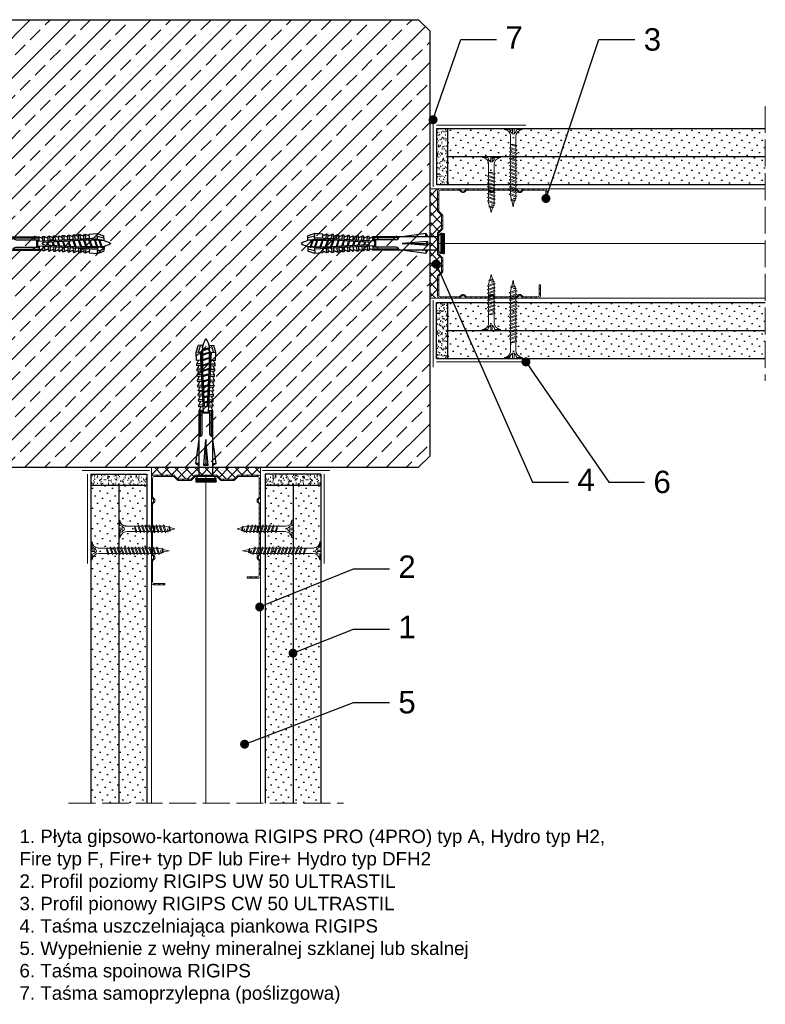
# Model space of a CAD drawing. Header units: millimetres. Extents: x 1245 to 3417, y 302 to 1534.
# Tile 2 of 9: x 1412 to 1745, y 310 to 750. Entities that reach past the tile are written whole.
import ezdxf
from ezdxf import colors
from ezdxf.entities.mleader import LeaderData, LeaderLine
from ezdxf.math import Vec2, Vec3

# ---------------------------------------------------------------- set-up
doc = ezdxf.new("R2010")
doc.units = ezdxf.units.MM
doc.linetypes.add('ACAD_ISO02W100', pattern=[15, 12, -3])
for name, color, linetype, lineweight in [('_ISOVER WELNA', 7, 'BATTING', 9), ('_RIGIPS AKCESORIA', 7, 'Continuous', 18), ('_RIGIPS G-K', 7, 'Continuous', 25), ('_RIGIPS PROFIL', 7, 'Continuous', 18), ('KRESKOWANIE', 7, 'Continuous', 9), ('OPISY', 7, 'Continuous', 9), ('PRZERYWANA', 7, 'ACAD_ISO02W100', 9)]:
    doc.layers.add(name, color=color, linetype=linetype, lineweight=lineweight)
doc.styles.get("Standard").update_dxf_attribs({"font": 'arial.ttf'})
doc.linetypes.add('BATTING', pattern='A,0.00254,-2.54,[134,ltypeshp.shx,S=2.54,R=0,X=-2.54,Y=0],-5.08,[134,ltypeshp.shx,S=2.54,R=180,X=2.54,Y=0],-2.54', length=10.16254)
pattern_1 = [(225, (-700, -365.902), (1.122532, -3.367596), [0, -3.175])]
pattern_2 = [(225, (-700, -414.102), (1.122532, -3.367596), [0, -3.175])]
pattern_3 = [(45, (2510.987, 2845.085), (3.367596, -1.122532), [0, -3.175])]
pattern_4 = [(45, (2559.187, 2845.085), (3.367596, -1.122532), [0, -3.175])]

# ---------------------------------------------------------------- blocks, each defined once
blk = doc.blocks.new('TN 25')
at = {"layer": '_RIGIPS AKCESORIA'}
for p, q in [((0, -0.84), (0, 7.16)), ((0, 7.16), (0.46, 7.16)), ((0.46, 4.78), (0, 4.78)), ((0.46, 7.16), (0.46, 4.78)), ((3.02, 4.46), (8.47, 4.46)), ((7.12, 4.46), (7.12, 3.18)), ((8.03, 2.01), (7.12, 4.46)), ((8.47, 4.46), (8.79, 5)), ((9.61, 1.51), (8.47, 4.46)), ((8.79, 5), (9.93, 2.01)), ((9, 4.46), (10.1, 4.46)), ((10.1, 4.46), (10.41, 5)), ((11.23, 1.51), (10.1, 4.46)), ((10.41, 5), (11.56, 2.01)), ((10.62, 4.46), (11.67, 4.46)), ((11.67, 4.46), (11.99, 5)), ((12.81, 1.51), (11.67, 4.46)), ((11.99, 5), (13.14, 2.01)), ((12.2, 4.46), (13.21, 4.46)), ((13.21, 4.46), (13.52, 5)), ((14.34, 1.51), (13.21, 4.46)), ((13.52, 5), (14.67, 2.01)), ((13.73, 4.46), (14.8, 4.46)), ((14.8, 4.46), (15.12, 5)), ((15.94, 1.51), (14.8, 4.46)), ((15.12, 5), (16.26, 2.01)), ((15.33, 4.46), (16.42, 4.46)), ((16.42, 4.46), (16.73, 5)), ((17.55, 1.51), (16.42, 4.46)), ((16.73, 5), (17.88, 2.01)), ((16.94, 4.46), (17.99, 4.46)), ((17.99, 4.46), (18.31, 5)), ((19.13, 1.51), (17.99, 4.46)), ((18.31, 5), (19.45, 2.01)), ((18.52, 4.46), (19.68, 4.46)), ((19.68, 4.46), (20, 5)), ((20.82, 1.51), (19.68, 4.46)), ((20, 5), (21.14, 2.01)), ((20.21, 4.46), (20.7, 4.46)), ((20.7, 4.46), (22.28, 3.98)), ((0, 3.5), (1.77, 3.5)), ((0, 2.83), (1.77, 2.83)), ((0.46, 1.64), (0, 1.64)), ((0.46, -0.84), (0.46, 1.64)), ((1.77, 3.5), (1.77, 4.2)), ((1.77, 2.83), (1.77, 2.18)), ((7.49, 2.01), (3.55, 2.01)), ((7.12, 3.18), (7.65, 1.53)), ((7.65, 1.53), (8.03, 2.01)), ((9.41, 2.01), (8.03, 2.01)), ((9.93, 2.01), (9.61, 1.51)), ((11.04, 2.01), (9.93, 2.01)), ((11.56, 2.01), (11.23, 1.51)), ((12.61, 2.01), (11.56, 2.01)), ((13.14, 2.01), (12.81, 1.51)), ((14.15, 2.01), (13.14, 2.01)), ((14.67, 2.01), (14.34, 1.51)), ((15.74, 2.01), (14.67, 2.01)), ((16.26, 2.01), (15.94, 1.51)), ((17.36, 2.01), (16.26, 2.01)), ((17.88, 2.01), (17.55, 1.51)), ((18.93, 2.01), (17.88, 2.01)), ((19.45, 2.01), (19.13, 1.51)), ((19.45, 2.01), (20.62, 2.01)), ((21.14, 2.01), (20.82, 1.51)), ((21.14, 2.01), (21.81, 2.12)), ((21.85, 1.83), (21.67, 3.28)), ((21.67, 3.28), (22.14, 2.4)), ((22.14, 2.4), (21.85, 1.83)), ((22.7, 2.36), (22.14, 2.4)), ((22.28, 3.98), (22.56, 4.37)), ((22.7, 2.36), (22.28, 3.98)), ((22.56, 4.37), (23.03, 2.71)), ((23.03, 2.71), (22.7, 2.36)), ((22.71, 3.85), (25, 3.24)), ((25, 3.24), (23.03, 2.71)), ((0, -0.84), (0.46, -0.84))]:
    blk.add_line(p, q, dxfattribs=at)
for centre, major_axis, ratio, start_param, end_param in [((3.09, 7.67), (0.17, 3.2), 0.826134, 1.773653, 3.180586), ((-0.04, 0.9), (0, 3.93), 0.848176, -0.720942, -0.151112), ((3.37, -1.57), (0.28, 3.57), 0.832181, 0.035984, 1.430787), ((-2.73, 15.91), (0, 14.76), 0.848176, 3.399396, 3.475072), ((0.59, 4.62), (0, 2.81), 0.848176, 3.475072, 3.862535), ((1.66, 3.18), (0, 0.895), 0.848176, -1.552777, -0.720942), ((1.66, 3.18), (0, 0.895), 0.848176, 3.862535, 4.730408)]:
    blk.add_ellipse(centre, major_axis=major_axis, ratio=ratio, start_param=start_param, end_param=end_param, dxfattribs=at)
blk = doc.blocks.new('TN 35')
at = {"layer": '_RIGIPS AKCESORIA'}
for p, q in [((0, -0.84), (0, 7.16)), ((0, 7.16), (0.46, 7.16)), ((0.46, 4.78), (0, 4.78)), ((0.46, 7.16), (0.46, 4.78)), ((3.02, 4.46), (8.47, 4.46)), ((7.12, 4.46), (7.12, 3.18)), ((8.03, 2.01), (7.12, 4.46)), ((8.47, 4.46), (8.79, 5)), ((9.61, 1.51), (8.47, 4.46)), ((8.79, 5), (9.93, 2.01)), ((9, 4.46), (10.1, 4.46)), ((10.1, 4.46), (10.41, 5)), ((11.23, 1.51), (10.1, 4.46)), ((10.41, 5), (11.56, 2.01)), ((10.62, 4.46), (11.67, 4.46)), ((11.67, 4.46), (11.99, 5)), ((12.81, 1.51), (11.67, 4.46)), ((11.99, 5), (13.14, 2.01)), ((12.2, 4.46), (13.21, 4.46)), ((13.21, 4.46), (13.52, 5)), ((14.34, 1.51), (13.21, 4.46)), ((13.52, 5), (14.67, 2.01)), ((13.73, 4.46), (14.8, 4.46)), ((14.8, 4.46), (15.12, 5)), ((15.94, 1.51), (14.8, 4.46)), ((15.12, 5), (16.26, 2.01)), ((15.33, 4.46), (16.42, 4.46)), ((16.42, 4.46), (16.73, 5)), ((17.55, 1.51), (16.42, 4.46)), ((16.73, 5), (17.88, 2.01)), ((16.94, 4.46), (17.99, 4.46)), ((17.99, 4.46), (18.31, 5)), ((19.13, 1.51), (17.99, 4.46)), ((18.31, 5), (19.45, 2.01)), ((18.52, 4.46), (19.57, 4.46)), ((19.57, 4.46), (19.88, 5)), ((20.7, 1.51), (19.57, 4.46)), ((19.88, 5), (21.03, 2.01)), ((20.09, 4.46), (21.14, 4.46)), ((21.14, 4.46), (21.46, 5)), ((22.28, 1.51), (21.14, 4.46)), ((21.46, 5), (22.6, 2.01)), ((21.67, 4.46), (22.72, 4.46)), ((22.72, 4.46), (23.03, 5)), ((23.85, 1.51), (22.72, 4.46)), ((23.03, 5), (24.18, 2.01)), ((23.24, 4.46), (24.29, 4.46)), ((24.29, 4.46), (24.61, 5)), ((25.43, 1.51), (24.29, 4.46)), ((24.61, 5), (25.75, 2.01)), ((24.81, 4.46), (25.87, 4.46)), ((25.87, 4.46), (26.18, 5)), ((27, 1.51), (25.87, 4.46)), ((26.18, 5), (27.33, 2.01)), ((26.39, 4.46), (27.44, 4.46)), ((27.44, 4.46), (27.76, 5)), ((28.58, 1.51), (27.44, 4.46)), ((27.76, 5), (28.9, 2.01)), ((27.96, 4.46), (29.13, 4.46)), ((29.13, 4.46), (29.45, 5)), ((30.27, 1.51), (29.13, 4.46)), ((29.45, 5), (30.59, 2.01)), ((29.65, 4.46), (30.15, 4.46)), ((30.15, 4.46), (31.73, 3.98)), ((0, 3.5), (1.77, 3.5)), ((0, 2.83), (1.77, 2.83)), ((0.46, 1.64), (0, 1.64)), ((0.46, -0.84), (0.46, 1.64)), ((1.77, 3.5), (1.77, 4.2)), ((1.77, 2.83), (1.77, 2.18)), ((7.49, 2.01), (3.55, 2.01)), ((7.12, 3.18), (7.65, 1.53)), ((7.65, 1.53), (8.03, 2.01)), ((9.41, 2.01), (8.03, 2.01)), ((9.93, 2.01), (9.61, 1.51)), ((11.04, 2.01), (9.93, 2.01)), ((11.56, 2.01), (11.23, 1.51)), ((12.61, 2.01), (11.56, 2.01)), ((13.14, 2.01), (12.81, 1.51)), ((14.15, 2.01), (13.14, 2.01)), ((14.67, 2.01), (14.34, 1.51)), ((15.74, 2.01), (14.67, 2.01)), ((16.26, 2.01), (15.94, 1.51)), ((17.36, 2.01), (16.26, 2.01)), ((17.88, 2.01), (17.55, 1.51)), ((18.93, 2.01), (17.84, 2.01)), ((19.45, 2.01), (19.13, 1.51)), ((20.51, 2.01), (19.41, 2.01)), ((21.03, 2.01), (20.7, 1.51)), ((22.08, 2.01), (20.99, 2.01)), ((22.6, 2.01), (22.28, 1.51)), ((23.66, 2.01), (22.56, 2.01)), ((24.18, 2.01), (23.85, 1.51)), ((25.23, 2.01), (24.14, 2.01)), ((25.75, 2.01), (25.43, 1.51)), ((26.81, 2.01), (25.71, 2.01)), ((27.33, 2.01), (27, 1.51)), ((28.38, 2.01), (27.33, 2.01)), ((28.9, 2.01), (28.58, 1.51)), ((28.9, 2.01), (30.07, 2.01)), ((30.59, 2.01), (30.27, 1.51)), ((30.59, 2.01), (31.26, 2.12)), ((31.3, 1.83), (31.12, 3.28)), ((31.12, 3.28), (31.59, 2.4)), ((31.59, 2.4), (31.3, 1.83)), ((32.15, 2.36), (31.59, 2.4)), ((31.73, 3.98), (32.01, 4.37)), ((32.15, 2.36), (31.73, 3.98)), ((32.01, 4.37), (32.48, 2.71)), ((32.48, 2.71), (32.15, 2.36)), ((32.16, 3.85), (35, 3.24)), ((35, 3.24), (32.48, 2.71)), ((0, -0.84), (0.46, -0.84))]:
    blk.add_line(p, q, dxfattribs=at)
for centre, major_axis, ratio, start_param, end_param in [((3.09, 7.67), (0.17, 3.2), 0.826134, 1.773653, 3.180586), ((-0.04, 0.9), (0, 3.93), 0.848176, -0.720942, -0.151112), ((3.37, -1.57), (0.28, 3.57), 0.832181, 0.035984, 1.430787), ((-2.73, 15.91), (0, 14.76), 0.848176, 3.399396, 3.475072), ((0.59, 4.62), (0, 2.81), 0.848176, 3.475072, 3.862535), ((1.66, 3.18), (0, 0.895), 0.848176, -1.552777, -0.720942), ((1.66, 3.18), (0, 0.895), 0.848176, 3.862535, 4.730408)]:
    blk.add_ellipse(centre, major_axis=major_axis, ratio=ratio, start_param=start_param, end_param=end_param, dxfattribs=at)
blk = doc.blocks.new('CW 50 ULTRASTIL')
h = blk.add_hatch()
h.set_pattern_fill('ANSI31', color=256, scale=0.5, style=0)
h.paths.add_polyline_path([(28.56, 40.65, -0.198912), (28.71, 41), (30.21, 42.51, 0.198912), (30.36, 42.86), (30.36, 48.45, 0.198912), (30.21, 48.8), (28.71, 50.31, -0.198912), (28.56, 50.66), (28.56, 59.85, -0.198912), (28.71, 60.2), (30.21, 61.71, 0.198912), (30.36, 62.06), (30.36, 67.65, 0.198912), (30.21, 68), (28.71, 69.51, -0.198912), (28.56, 69.86), (28.56, 78.31, -0.414214), (29.36, 79.11), (37.68, 79.11, -0.198912), (38.04, 78.96), (38.74, 78.25, 0.198912), (39.1, 78.11), (39.68, 78.11, 0.198912), (40.04, 78.25), (40.74, 78.96, -0.198912), (41.1, 79.11), (50.38, 79.11, -0.198912), (50.74, 78.96), (51.44, 78.25, 0.198912), (51.8, 78.11), (52.38, 78.11, 0.198912), (52.74, 78.25), (53.44, 78.96, -0.198912), (53.8, 79.11), (63.08, 79.11, -0.198912), (63.44, 78.96), (64.14, 78.25, 0.198912), (64.5, 78.11), (65.08, 78.11, 0.198912), (65.44, 78.25), (66.14, 78.96, -0.198912), (66.5, 79.11), (75.66, 79.11, -0.414214), (76.46, 78.31), (76.46, 73.66), (77.01, 73.66), (77.01, 78.86, 0.414214), (76.21, 79.66), (66.5, 79.66, 0.198912), (66.14, 79.51), (65.44, 78.8, -0.198912), (65.08, 78.66), (64.5, 78.66, -0.198912), (64.14, 78.8), (63.44, 79.51, 0.198912), (63.08, 79.66), (53.8, 79.66, 0.198912), (53.44, 79.51), (52.74, 78.8, -0.198912), (52.38, 78.66), (51.8, 78.66, -0.198912), (51.44, 78.8), (50.74, 79.51, 0.198912), (50.38, 79.66), (41.1, 79.66, 0.198912), (40.74, 79.51), (40.04, 78.8, -0.198912), (39.68, 78.66), (39.1, 78.66, -0.198912), (38.74, 78.8), (38.04, 79.51, 0.198912), (37.68, 79.66), (28.81, 79.66, 0.414214), (28.01, 78.86), (28.01, 69.86, 0.198912), (28.16, 69.51), (29.66, 68, -0.198912), (29.81, 67.65), (29.81, 62.06, -0.198912), (29.66, 61.71), (28.16, 60.2, 0.198912), (28.01, 59.85), (28.01, 50.66, 0.198912), (28.16, 50.31), (29.66, 48.8, -0.198912), (29.81, 48.45), (29.81, 42.86, -0.198912), (29.66, 42.51), (28.16, 41, 0.198912), (28.01, 40.65), (28.01, 31.66, 0.414214), (28.81, 30.86), (37.68, 30.86, 0.198912), (38.04, 31), (38.74, 31.71, -0.198912), (39.1, 31.86), (39.68, 31.86, -0.198912), (40.04, 31.71), (40.74, 31, 0.198912), (41.1, 30.86), (50.38, 30.86, 0.198912), (50.74, 31), (51.44, 31.71, -0.198912), (51.8, 31.86), (52.38, 31.86, -0.198912), (52.74, 31.71), (53.44, 31, 0.198912), (53.8, 30.86), (63.08, 30.86, 0.198912), (63.44, 31), (64.14, 31.71, -0.198912), (64.5, 31.86), (65.08, 31.86, -0.198912), (65.44, 31.71), (66.14, 31, 0.198912), (66.5, 30.86), (73.21, 30.86, 0.414214), (74.01, 31.66), (74.01, 36.86), (73.46, 36.86), (73.46, 32.21, -0.414214), (72.66, 31.41), (66.5, 31.41, -0.198912), (66.14, 31.55), (65.44, 32.26, 0.198912), (65.08, 32.41), (64.5, 32.41, 0.198912), (64.14, 32.26), (63.44, 31.55, -0.198912), (63.08, 31.41), (53.8, 31.41, -0.198912), (53.44, 31.55), (52.74, 32.26, 0.198912), (52.38, 32.41), (51.8, 32.41, 0.198912), (51.44, 32.26), (50.74, 31.55, -0.198912), (50.38, 31.41), (41.1, 31.41, -0.198912), (40.74, 31.55), (40.04, 32.26, 0.198912), (39.68, 32.41), (39.1, 32.41, 0.198912), (38.74, 32.26), (38.04, 31.55, -0.198912), (37.68, 31.41), (29.36, 31.41, -0.414214), (28.56, 32.21)])
at = {"layer": '_RIGIPS PROFIL'}
for p, q in [((37.68, 79.66), (28.81, 79.66)), ((38.04, 79.51), (38.74, 78.8)), ((40.74, 79.51), (40.04, 78.8)), ((50.38, 79.66), (41.1, 79.66)), ((50.74, 79.51), (51.44, 78.8)), ((53.44, 79.51), (52.74, 78.8)), ((53.8, 79.66), (63.08, 79.66)), ((63.44, 79.51), (64.14, 78.8)), ((66.14, 79.51), (65.44, 78.8)), ((76.21, 79.66), (66.5, 79.66)), ((28.01, 78.86), (28.01, 69.86)), ((28.56, 78.31), (28.56, 69.86)), ((37.68, 79.11), (29.36, 79.11)), ((38.04, 78.96), (38.74, 78.25)), ((39.68, 78.66), (39.1, 78.66)), ((39.68, 78.11), (39.1, 78.11)), ((40.74, 78.96), (40.04, 78.25)), ((50.38, 79.11), (41.1, 79.11)), ((50.74, 78.96), (51.44, 78.25)), ((52.38, 78.66), (51.8, 78.66)), ((52.38, 78.11), (51.8, 78.11)), ((53.44, 78.96), (52.74, 78.25)), ((53.8, 79.11), (63.08, 79.11)), ((63.44, 78.96), (64.14, 78.25)), ((65.08, 78.66), (64.5, 78.66)), ((65.08, 78.11), (64.5, 78.11)), ((66.14, 78.96), (65.44, 78.25)), ((75.66, 79.11), (66.5, 79.11)), ((76.46, 73.66), (76.46, 78.31)), ((77.01, 73.66), (77.01, 78.86)), ((76.46, 73.66), (77.01, 73.66)), ((29.66, 68), (28.16, 69.51)), ((30.21, 68), (28.71, 69.51)), ((29.81, 67.65), (29.81, 62.06)), ((30.36, 67.65), (30.36, 62.06)), ((29.66, 61.71), (28.16, 60.2)), ((30.21, 61.71), (28.71, 60.2)), ((28.01, 59.85), (28.01, 50.66)), ((28.56, 59.85), (28.56, 50.66)), ((29.66, 48.8), (28.16, 50.31)), ((30.21, 48.8), (28.71, 50.31)), ((29.81, 42.86), (29.81, 48.45)), ((30.36, 42.86), (30.36, 48.45)), ((28.01, 31.66), (28.01, 40.65)), ((29.66, 42.51), (28.16, 41)), ((28.56, 32.21), (28.56, 40.65)), ((30.21, 42.51), (28.71, 41)), ((73.46, 36.86), (73.46, 32.21)), ((73.46, 36.86), (74.01, 36.86)), ((74.01, 36.86), (74.01, 31.66)), ((37.68, 30.86), (28.81, 30.86)), ((37.68, 31.41), (29.36, 31.41)), ((38.04, 31.55), (38.74, 32.26)), ((38.04, 31), (38.74, 31.71)), ((39.68, 32.41), (39.1, 32.41)), ((39.68, 31.86), (39.1, 31.86)), ((40.74, 31.55), (40.04, 32.26)), ((40.74, 31), (40.04, 31.71)), ((50.38, 31.41), (41.1, 31.41)), ((50.38, 30.86), (41.1, 30.86)), ((50.74, 31.55), (51.44, 32.26)), ((50.74, 31), (51.44, 31.71)), ((52.38, 32.41), (51.8, 32.41)), ((52.38, 31.86), (51.8, 31.86)), ((53.44, 31.55), (52.74, 32.26)), ((53.44, 31), (52.74, 31.71)), ((53.8, 31.41), (63.08, 31.41)), ((53.8, 30.86), (63.08, 30.86)), ((63.44, 31.55), (64.14, 32.26)), ((63.44, 31), (64.14, 31.71)), ((65.08, 32.41), (64.5, 32.41)), ((65.08, 31.86), (64.5, 31.86)), ((66.14, 31.55), (65.44, 32.26)), ((66.14, 31), (65.44, 31.71)), ((72.66, 31.41), (66.5, 31.41)), ((73.21, 30.86), (66.5, 30.86))]:
    blk.add_line(p, q, dxfattribs=at)
for centre, radius, start, end in [((28.81, 78.86), 0.8, 90, 180), ((37.68, 79.16), 0.5, 45, 90), ((41.1, 79.16), 0.5, 90, 135), ((50.38, 79.16), 0.5, 45, 90), ((53.8, 79.16), 0.5, 90, 135), ((63.08, 79.16), 0.5, 45, 90), ((66.5, 79.16), 0.5, 90, 135), ((76.21, 78.86), 0.8, 0, 90), ((29.36, 78.31), 0.8, 90, 180), ((37.68, 78.61), 0.5, 45, 90), ((39.1, 79.16), 0.5, 225, 270), ((39.1, 78.61), 0.5, 225, 270), ((39.68, 79.16), 0.5, 270, 315), ((39.68, 78.61), 0.5, 270, 315), ((41.1, 78.61), 0.5, 90, 135), ((50.38, 78.61), 0.5, 45, 90), ((51.8, 79.16), 0.5, 225, 270), ((51.8, 78.61), 0.5, 225, 270), ((52.38, 79.16), 0.5, 270, 315), ((52.38, 78.61), 0.5, 270, 315), ((53.8, 78.61), 0.5, 90, 135), ((63.08, 78.61), 0.5, 45, 90), ((64.5, 79.16), 0.5, 225, 270), ((64.5, 78.61), 0.5, 225, 270), ((65.08, 79.16), 0.5, 270, 315), ((65.08, 78.61), 0.5, 270, 315), ((66.5, 78.61), 0.5, 90, 135), ((75.66, 78.31), 0.8, 0, 90), ((28.51, 69.86), 0.5, 180, 225), ((29.06, 69.86), 0.5, 180, 225), ((29.31, 67.65), 0.5, 0, 45), ((29.86, 67.65), 0.5, 0, 45), ((29.31, 62.06), 0.5, 315, 0), ((29.86, 62.06), 0.5, 315, 0), ((28.51, 59.85), 0.5, 135, 180), ((29.06, 59.85), 0.5, 135, 180), ((28.51, 50.66), 0.5, 180, 225), ((29.06, 50.66), 0.5, 180, 225), ((29.31, 48.45), 0.5, 0, 45), ((29.86, 48.45), 0.5, 0, 45), ((28.51, 40.65), 0.5, 135, 180), ((29.06, 40.65), 0.5, 135, 180), ((29.31, 42.86), 0.5, 315, 0), ((29.86, 42.86), 0.5, 315, 0), ((28.81, 31.66), 0.8, 180, 270), ((29.36, 32.21), 0.8, 180, 270), ((37.68, 31.91), 0.5, 270, 315), ((37.68, 31.36), 0.5, 270, 315), ((39.1, 31.91), 0.5, 90, 135), ((39.1, 31.36), 0.5, 90, 135), ((39.68, 31.91), 0.5, 45, 90), ((39.68, 31.36), 0.5, 45, 90), ((41.1, 31.91), 0.5, 225, 270), ((41.1, 31.36), 0.5, 225, 270), ((50.38, 31.91), 0.5, 270, 315), ((50.38, 31.36), 0.5, 270, 315), ((51.8, 31.91), 0.5, 90, 135), ((51.8, 31.36), 0.5, 90, 135), ((52.38, 31.91), 0.5, 45, 90), ((52.38, 31.36), 0.5, 45, 90), ((53.8, 31.91), 0.5, 225, 270), ((53.8, 31.36), 0.5, 225, 270), ((63.08, 31.91), 0.5, 270, 315), ((63.08, 31.36), 0.5, 270, 315), ((64.5, 31.91), 0.5, 90, 135), ((64.5, 31.36), 0.5, 90, 135), ((65.08, 31.91), 0.5, 45, 90), ((65.08, 31.36), 0.5, 45, 90), ((66.5, 31.91), 0.5, 225, 270), ((66.5, 31.36), 0.5, 225, 270), ((72.66, 32.21), 0.8, 270, 0), ((73.21, 31.66), 0.8, 270, 0)]:
    blk.add_arc(centre, radius, start, end, dxfattribs=at)
blk = doc.blocks.new('kolek rozprezny komplet 60')
for p, q in [((390.66, 217.01), (390.76, 218.91)), ((393.15, 216.88), (390.66, 217.01)), ((393.75, 218.75), (390.71, 217.96)), ((393.81, 219.85), (390.76, 218.91)), ((391.67, 216.95), (392.67, 216.95)), ((392.67, 216.95), (391.67, 213.95)), ((392.67, 216.95), (392.07, 213.95)), ((393.07, 216.95), (392.07, 213.95)), ((392.67, 216.95), (393.04, 217.45)), ((393.07, 216.95), (393.04, 217.45)), ((393.07, 216.95), (394.67, 216.95)), ((394.67, 216.95), (393.67, 213.95)), ((393.68, 217.35), (393.81, 219.85)), ((417.38, 216.11), (393.68, 217.35)), ((420.47, 216.55), (393.71, 217.95)), ((397.41, 219.66), (393.81, 219.85)), ((394.67, 216.95), (394.07, 213.95)), ((395.07, 216.95), (394.07, 213.95)), ((394.67, 216.95), (394.92, 217.29)), ((395.07, 216.95), (395.05, 217.28)), ((395.07, 216.95), (397.07, 216.95)), ((397.07, 216.95), (396.07, 213.95)), ((397.07, 216.95), (396.47, 213.95)), ((397.47, 216.95), (396.47, 213.95)), ((397.07, 216.95), (397.23, 217.17)), ((397.31, 217.76), (397.41, 219.66)), ((397.47, 216.95), (397.46, 217.16)), ((397.47, 216.95), (399.47, 216.95)), ((397.67, 217.14), (397.71, 217.74)), ((399, 219.58), (397.82, 218.98)), ((398.47, 217.1), (398.5, 217.7)), ((399.47, 216.95), (398.47, 213.95)), ((399.47, 216.95), (398.87, 213.95)), ((399.87, 216.95), (398.87, 213.95)), ((398.9, 217.68), (399, 219.58)), ((399.8, 219.54), (399, 219.58)), ((399.47, 216.95), (399.55, 217.05)), ((399.7, 217.64), (399.8, 219.54)), ((399.87, 216.95), (399.87, 217.03)), ((399.87, 216.95), (401.38, 216.95)), ((400.07, 217.02), (400.1, 217.62)), ((401.4, 219.45), (400.22, 218.85)), ((400.87, 216.98), (400.9, 217.58)), ((401.87, 216.92), (400.87, 213.95)), ((401.87, 216.92), (401.27, 213.95)), ((402.26, 216.9), (401.27, 213.95)), ((401.3, 217.56), (401.4, 219.45)), ((402.2, 219.41), (401.4, 219.45)), ((402.1, 217.51), (402.2, 219.41)), ((402.47, 216.89), (402.5, 217.49)), ((403.8, 219.33), (402.61, 218.72)), ((403.27, 216.85), (403.3, 217.45)), ((404.22, 216.8), (403.31, 214.05)), ((403.7, 217.43), (403.8, 219.33)), ((404.24, 216.8), (403.7, 214.07)), ((404.62, 216.78), (403.72, 214.07)), ((404.6, 219.29), (403.8, 219.33)), ((404.5, 217.39), (404.6, 219.29)), ((404.86, 216.77), (404.9, 217.37)), ((406.19, 219.2), (405.01, 218.6)), ((405.66, 216.73), (405.69, 217.32)), ((406.58, 216.68), (405.75, 214.18)), ((406.09, 217.3), (406.19, 219.2)), ((406.62, 216.68), (406.12, 214.2)), ((406.98, 216.66), (406.16, 214.2)), ((406.99, 219.16), (406.19, 219.2)), ((406.89, 217.26), (406.99, 219.16)), ((407.26, 216.64), (407.29, 217.24)), ((408.59, 219.08), (407.41, 218.47)), ((408.06, 216.6), (408.09, 217.2)), ((408.94, 216.55), (408.19, 214.31)), ((408.49, 217.18), (408.59, 219.08)), ((408.99, 216.55), (408.55, 214.33)), ((409.39, 219.03), (408.59, 219.08)), ((409.34, 216.53), (408.6, 214.33)), ((409.29, 217.14), (409.39, 219.03)), ((409.66, 216.52), (409.69, 217.12)), ((410.99, 218.95), (409.8, 218.35)), ((410.46, 216.47), (410.49, 217.07)), ((411.3, 216.43), (410.64, 214.44)), ((410.89, 217.05), (410.99, 218.95)), ((411.37, 216.43), (410.98, 214.45)), ((411.69, 216.41), (411.04, 214.46)), ((412.59, 218.87), (411.4, 218.26)), ((412.05, 216.39), (412.09, 216.99)), ((412.49, 216.97), (412.59, 218.87)), ((413.38, 218.82), (412.59, 218.87)), ((412.85, 216.35), (412.89, 216.95)), ((413.66, 216.31), (413.08, 214.56)), ((413.28, 216.93), (413.38, 218.82)), ((413.75, 216.3), (413.4, 214.58)), ((414.05, 216.29), (413.49, 214.58)), ((414.98, 218.74), (413.8, 218.14)), ((414.45, 216.27), (414.48, 216.86)), ((414.88, 216.84), (414.98, 218.74)), ((415.78, 218.7), (414.98, 218.74)), ((415.25, 216.22), (415.28, 216.82)), ((416.02, 216.18), (415.52, 214.69)), ((415.68, 216.8), (415.78, 218.7)), ((416.12, 216.18), (415.83, 214.71)), ((416.41, 216.16), (415.93, 214.71)), ((417.38, 218.62), (416.2, 218.01)), ((417.28, 216.72), (417.38, 218.62)), ((418.18, 218.57), (417.38, 218.62)), ((418.22, 215.58), (418.01, 214.95)), ((418.08, 216.68), (418.18, 218.57)), ((419.78, 218.49), (418.59, 217.89)), ((419.68, 216.59), (419.78, 218.49)), ((430.17, 217.15), (419.71, 217.15)), ((431.37, 217.95), (419.75, 217.95)), ((448.67, 218.45), (419.77, 218.45)), ((420.47, 217.15), (420.47, 213.75)), ((420.67, 217.15), (420.67, 213.75)), ((420.87, 217.15), (420.87, 213.75)), ((443.47, 219.95), (432.8, 218.45)), ((444.34, 216.37), (432.8, 215.45)), ((443.47, 218.45), (443.47, 219.95)), ((443.47, 219.95), (444.34, 218.45)), ((444.34, 216.37), (443.47, 215.45)), ((444.34, 214.53), (444.34, 216.37)), ((450.17, 219.95), (448.67, 218.45)), ((448.67, 218.45), (448.67, 212.45)), ((448.67, 216.95), (448.67, 213.95)), ((450.17, 219.95), (450.17, 210.95)), ((450.67, 219.95), (450.17, 219.95)), ((450.67, 219.95), (450.67, 210.95)), ((450.67, 219.35), (451.17, 219.95)), ((451.17, 219.95), (451.67, 219.95)), ((451.17, 219.95), (451.17, 210.95)), ((451.67, 219.95), (451.67, 210.95)), ((393.15, 214.02), (390.66, 213.89)), ((390.66, 213.89), (390.76, 211.99)), ((393.75, 212.15), (390.71, 212.94)), ((393.81, 211.05), (390.76, 211.99)), ((391.67, 213.95), (391.71, 213.45)), ((391.71, 213.45), (392.07, 213.95)), ((392.07, 213.95), (393.67, 213.95)), ((393.67, 213.95), (393.7, 213.55)), ((417.38, 214.79), (393.68, 213.55)), ((393.68, 213.55), (393.81, 211.05)), ((420.47, 214.35), (393.71, 212.95)), ((393.78, 213.55), (394.07, 213.95)), ((397.41, 211.24), (393.81, 211.05)), ((394.07, 213.95), (396.07, 213.95)), ((396.07, 213.95), (396.09, 213.67)), ((396.28, 213.68), (396.47, 213.95)), ((396.47, 213.95), (398.47, 213.95)), ((397.31, 213.14), (397.41, 211.24)), ((397.67, 213.76), (397.71, 213.16)), ((399, 211.32), (397.82, 211.93)), ((398.47, 213.95), (398.48, 213.8)), ((398.47, 213.8), (398.5, 213.2)), ((398.77, 213.81), (398.87, 213.95)), ((398.87, 213.95), (400.87, 213.95)), ((398.9, 213.22), (399, 211.32)), ((399.8, 211.36), (399, 211.32)), ((399.7, 213.26), (399.8, 211.36)), ((400.07, 213.88), (400.1, 213.28)), ((401.4, 211.45), (400.22, 212.05)), ((400.87, 213.95), (400.88, 213.92)), ((400.87, 213.92), (400.9, 213.32)), ((401.27, 213.95), (401.38, 213.95)), ((401.27, 213.94), (401.27, 213.95)), ((401.3, 213.35), (401.4, 211.45)), ((402.2, 211.49), (401.4, 211.45)), ((402.1, 213.39), (402.2, 211.49)), ((402.47, 214.01), (402.5, 213.41)), ((403.8, 211.57), (402.61, 212.18)), ((403.27, 214.05), (403.3, 213.45)), ((403.7, 213.47), (403.8, 211.57)), ((404.6, 211.62), (403.8, 211.57)), ((404.5, 213.51), (404.6, 211.62)), ((404.86, 214.13), (404.9, 213.53)), ((406.19, 211.7), (405.01, 212.3)), ((405.66, 214.17), (405.69, 213.58)), ((406.09, 213.6), (406.19, 211.7)), ((406.99, 211.74), (406.19, 211.7)), ((406.89, 213.64), (406.99, 211.74)), ((407.26, 214.26), (407.29, 213.66)), ((408.59, 211.82), (407.41, 212.43)), ((408.06, 214.3), (408.09, 213.7)), ((408.49, 213.72), (408.59, 211.82)), ((409.39, 211.87), (408.59, 211.82)), ((409.29, 213.76), (409.39, 211.87)), ((409.66, 214.38), (409.69, 213.79)), ((410.99, 211.95), (409.8, 212.55)), ((410.46, 214.43), (410.49, 213.83)), ((410.89, 213.85), (410.99, 211.95)), ((412.59, 212.03), (411.4, 212.64)), ((412.05, 214.51), (412.09, 213.91)), ((412.49, 213.93), (412.59, 212.03)), ((413.38, 212.08), (412.59, 212.03)), ((412.85, 214.55), (412.89, 213.95)), ((413.28, 213.97), (413.38, 212.08)), ((414.98, 212.16), (413.8, 212.76)), ((414.45, 214.64), (414.48, 214.04)), ((414.88, 214.06), (414.98, 212.16)), ((415.78, 212.2), (414.98, 212.16)), ((415.25, 214.68), (415.28, 214.08)), ((415.68, 214.1), (415.78, 212.2)), ((417.38, 212.29), (416.2, 212.89)), ((417.28, 214.18), (417.38, 212.29)), ((418.18, 212.33), (417.38, 212.29)), ((418.08, 214.22), (418.18, 212.33)), ((419.78, 212.41), (418.59, 213.01)), ((419.68, 214.31), (419.78, 212.41)), ((430.17, 213.75), (419.71, 213.75)), ((431.37, 212.95), (419.75, 212.95)), ((448.67, 212.45), (419.77, 212.45)), ((432.8, 215.45), (443.47, 215.45)), ((444.34, 214.53), (432.8, 215.45)), ((443.47, 210.95), (432.8, 212.45)), ((444.34, 214.53), (443.47, 215.45)), ((443.47, 212.45), (443.47, 210.95)), ((443.47, 210.95), (444.34, 212.45)), ((450.17, 210.95), (448.67, 212.45)), ((450.67, 211.55), (451.17, 210.95)), ((450.67, 210.95), (450.17, 210.95)), ((451.17, 210.95), (451.67, 210.95))]:
    blk.add_line(p, q)
for centre, radius, start, end in [((393.41, 206.24), 10.85, 99.2038, 121.9083), ((393.65, 216.85), 0.5, 87, 177), ((397.68, 219.24), 0.3, 177, 297), ((400.08, 219.12), 0.3, 177, 297), ((402.48, 218.99), 0.3, 177, 297), ((404.87, 218.87), 0.3, 177, 297), ((407.27, 218.74), 0.3, 177, 297), ((409.67, 218.61), 0.3, 177, 297), ((411.27, 218.53), 0.3, 177, 297), ((413.66, 218.41), 0.3, 177, 297), ((416.06, 218.28), 0.3, 177, 297), ((417.55, 215.45), 0.682, 255.8604, 104.1386), ((418.46, 218.15), 0.3, 177, 297), ((422.67, 216.95), 1, 90, 168.463), ((430.17, 218.45), 1.3, 270, 0), ((393.41, 224.66), 10.85, 238.0917, 260.7962), ((393.65, 214.05), 0.5, 183, 273), ((397.68, 211.66), 0.3, 63, 183), ((400.08, 211.78), 0.3, 63, 183), ((402.48, 211.91), 0.3, 63, 183), ((404.87, 212.03), 0.3, 63, 183), ((407.27, 212.16), 0.3, 63, 183), ((409.67, 212.29), 0.3, 63, 183), ((411.27, 212.37), 0.3, 63, 183), ((413.66, 212.5), 0.3, 63, 183), ((416.06, 212.62), 0.3, 63, 183), ((418.46, 212.75), 0.3, 63, 183), ((422.67, 213.95), 1, 191.537, 270), ((430.17, 212.45), 1.3, 0, 90)]:
    blk.add_arc(centre, radius, start, end)
blk = doc.blocks.new('_Dot')
at = {"color": 0, "linetype": 'ByBlock', "lineweight": -2}
blk.add_line((-0.5, 0), (-1, 0), dxfattribs=at)
at = {"color": 0, "linetype": 'ByBlock', "const_width": 0.5}
blk.add_lwpolyline([(-0.25, 0, 1), (0.25, 0, 1)], format="xyb", close=True, dxfattribs=at)

msp = doc.modelspace()

# ---------------------------------------------------------------- hatches: boundary and pattern name
at = {"layer": '_RIGIPS AKCESORIA'}
h = msp.add_hatch(dxfattribs=at)
h.set_pattern_fill('ANSI37', color=256, style=0)
h.set_pattern_definition([(45, (7e-13, -390.002), (-2.245064, 2.245064), []), (135, (7e-13, -390.002), (-2.245064, -2.245064), [])])
h.paths.add_polyline_path([(1598.7, 654.47, -0.198912), (1598.85, 654.83), (1600.36, 656.34, 0.198912), (1600.5, 656.69), (1600.5, 662.27, 0.198912), (1600.36, 662.63), (1598.85, 664.14, -0.198912), (1598.7, 664.49), (1598.7, 673.48, -0.414214), (1599.5, 674.28), (1595.2, 674.28), (1595.2, 625.48), (1599.5, 625.48, -0.414214), (1598.7, 626.28), (1598.7, 635.27, -0.198912), (1598.85, 635.63), (1600.36, 637.14, 0.198912), (1600.5, 637.49), (1600.5, 643.07, 0.198912), (1600.36, 643.43), (1598.85, 644.94, -0.198912), (1598.7, 645.29)])
h = msp.add_hatch(dxfattribs=at)
h.set_pattern_fill('ANSI37', color=256, angle=90, style=0)
h.set_pattern_definition([(225, (2535.087, 2145.085), (-2.245064, 2.245064), []), (135, (2535.087, 2145.085), (2.245064, 2.245064), [])])
h.paths.add_polyline_path([(1490.61, 546.38, 0.198912), (1490.26, 546.24), (1488.75, 544.73, -0.198912), (1488.4, 544.58), (1482.81, 544.58, -0.198912), (1482.46, 544.73), (1480.95, 546.24, 0.198912), (1480.6, 546.38), (1471.6, 546.38, 0.414214), (1470.8, 545.58), (1470.8, 549.88), (1519.6, 549.88), (1519.6, 545.58, 0.414214), (1518.8, 546.38), (1509.81, 546.38, 0.198912), (1509.46, 546.24), (1507.95, 544.73, -0.198912), (1507.6, 544.58), (1502.01, 544.58, -0.198912), (1501.66, 544.73), (1500.15, 546.24, 0.198912), (1499.8, 546.38)])
at = {"layer": '_RIGIPS G-K'}
h = msp.add_hatch(dxfattribs=at)
h.set_pattern_fill('AR-SAND', color=256, scale=0.05, style=0)
h.set_pattern_definition([(37.5, (-416.3334, -414.102), (-0.0800016, 2.4470662), [0, -1.9304, 0, -2.159, 0, -2.06375]), (7.5, (-416.3334, -414.102), (2.2476164, 3.5841255), [0, -1.0414, 0, -1.7399, 0, -0.66675]), (327.5, (-417.8955, -414.102), (3.9549619, 0.007186), [0, -0.635, 0, -2.286, 0, -2.9845]), (317.5, (-417.8955, -414.102), (3.8177823, 1.1146466), [0, -0.3175, 0, -1.4986, 0, -1.7145])])
h.paths.add_polyline_path([(1603.2, 701.28), (1598.2, 701.28), (1598.2, 676.28), (1603.2, 676.28)])
h = msp.add_hatch(dxfattribs=at)
h.set_pattern_fill('DOTS', color=256, scale=2, angle=225, style=0)
h.set_pattern_definition(pattern_2)
h.paths.add_polyline_path([(1745.2, 688.78), (1745.2, 701.28), (1603.2, 701.28), (1603.2, 688.78)])
h = msp.add_hatch(dxfattribs=at)
h.set_pattern_fill('DOTS', color=256, scale=2, angle=225, style=0)
h.set_pattern_definition(pattern_2)
h.paths.add_polyline_path([(1745.2, 676.28), (1745.2, 688.78), (1603.2, 688.78), (1603.2, 676.28)])
h = msp.add_hatch(dxfattribs=at)
h.set_pattern_fill('AR-SAND', color=256, scale=0.05, style=0)
h.set_pattern_definition([(322.5, (-416.3334, 1713.8655), (-0.0800016, -2.4470662), [0, -1.9304, 0, -2.159, 0, -2.06375]), (352.5, (-416.3334, 1713.8655), (2.2476164, -3.5841255), [0, -1.0414, 0, -1.7399, 0, -0.66675]), (32.5, (-417.8955, 1713.8655), (3.9549619, -0.007186), [0, -0.635, 0, -2.286, 0, -2.9845]), (42.5, (-417.8955, 1713.8655), (3.8177823, -1.1146466), [0, -0.3175, 0, -1.4986, 0, -1.7145])])
h.paths.add_polyline_path([(1603.2, 598.48), (1598.2, 598.48), (1598.2, 623.48), (1603.2, 623.48)])
h = msp.add_hatch(dxfattribs=at)
h.set_pattern_fill('DOTS', color=256, scale=2, angle=225, style=0)
h.set_pattern_definition(pattern_1)
h.paths.add_polyline_path([(1745.2, 610.98), (1745.2, 623.48), (1603.2, 623.48), (1603.2, 610.98)])
h = msp.add_hatch(dxfattribs=at)
h.set_pattern_fill('DOTS', color=256, scale=2, angle=225, style=0)
h.set_pattern_definition(pattern_1)
h.paths.add_polyline_path([(1745.2, 598.48), (1745.2, 610.98), (1603.2, 610.98), (1603.2, 598.48)])
h = msp.add_hatch(dxfattribs=at)
h.set_pattern_fill('AR-SAND', color=256, scale=0.05, angle=90, style=0)
h.set_pattern_definition([(232.5, (2559.1871, 2561.4185), (-2.4470662, 0.0800016), [0, -1.9304, 0, -2.159, 0, -2.06375]), (262.5, (2559.187, 2561.4185), (-3.5841255, -2.2476164), [0, -1.0414, 0, -1.7399, 0, -0.66675]), (302.5, (2559.1871, 2562.9806), (-0.007186, -3.9549619), [0, -0.635, 0, -2.286, 0, -2.9845]), (312.5, (2559.187, 2562.9806), (-1.1146466, -3.8177823), [0, -0.3175, 0, -1.4986, 0, -1.7145])])
h.paths.add_polyline_path([(1443.8, 541.88), (1443.8, 546.88), (1468.8, 546.88), (1468.8, 541.88)])
h = msp.add_hatch(dxfattribs=at)
h.set_pattern_fill('AR-SAND', color=256, scale=0.05, angle=90, style=0)
h.set_pattern_definition([(307.5, (431.2196, 2561.4185), (2.4470662, 0.0800016), [0, -1.9304, 0, -2.159, 0, -2.06375]), (277.5, (431.2196, 2561.4185), (3.5841255, -2.2476164), [0, -1.0414, 0, -1.7399, 0, -0.66675]), (237.5, (431.2196, 2562.9806), (0.007186, -3.9549619), [0, -0.635, 0, -2.286, 0, -2.9845]), (227.5, (431.2196, 2562.9806), (1.1146466, -3.8177823), [0, -0.3175, 0, -1.4986, 0, -1.7145])])
h.paths.add_polyline_path([(1546.6, 541.88), (1546.6, 546.88), (1521.6, 546.88), (1521.6, 541.88)])
h = msp.add_hatch(dxfattribs=at)
h.set_pattern_fill('DOTS', color=256, scale=2, angle=315, style=0)
h.set_pattern_definition(pattern_4)
h.paths.add_polyline_path([(1456.3, 399.88), (1443.8, 399.88), (1443.8, 541.88), (1456.3, 541.88)])
h = msp.add_hatch(dxfattribs=at)
h.set_pattern_fill('DOTS', color=256, scale=2, angle=315, style=0)
h.set_pattern_definition(pattern_4)
h.paths.add_polyline_path([(1468.8, 399.88), (1456.3, 399.88), (1456.3, 541.88), (1468.8, 541.88)])
h = msp.add_hatch(dxfattribs=at)
h.set_pattern_fill('DOTS', color=256, scale=2, angle=315, style=0)
h.set_pattern_definition(pattern_3)
h.paths.add_polyline_path([(1534.1, 399.88), (1521.6, 399.88), (1521.6, 541.88), (1534.1, 541.88)])
h = msp.add_hatch(dxfattribs=at)
h.set_pattern_fill('DOTS', color=256, scale=2, angle=315, style=0)
h.set_pattern_definition(pattern_3)
h.paths.add_polyline_path([(1546.6, 399.88), (1534.1, 399.88), (1534.1, 541.88), (1546.6, 541.88)])
at = {"layer": 'KRESKOWANIE'}
h = msp.add_hatch(dxfattribs=at)
h.set_pattern_fill('ANSI33', color=256, scale=2, style=0)
h.set_pattern_definition([(45, (7e-13, -774.57), (-8.980256, 8.980256), []), (45, (8.98, -774.57), (-8.980256, 8.980256), [6.35, -3.175])])
h.paths.add_polyline_path([(1595.2, 744.88), (1590.2, 749.88), (1400.2, 749.88), (1395.2, 744.88), (1395.2, 554.88), (1400.2, 549.88), (1590.2, 549.88), (1595.2, 554.88)])

# ---------------------------------------------------------------- linework, layer by layer
for p, q in [((1400.2, 749.88), (1590.2, 749.88)), ((1590.2, 749.88), (1595.2, 744.88)), ((1595.2, 744.88), (1595.2, 554.88)), ((1595.2, 554.88), (1590.2, 549.88)), ((1400.2, 549.88), (1590.2, 549.88))]:
    msp.add_line(p, q)
at = {"layer": '_ISOVER WELNA', "ltscale": 2.4}
for p, q in [((1745.2, 649.88), (1599.25, 649.88)), ((1495.2, 399.88), (1495.2, 545.83))]:
    msp.add_line(p, q, dxfattribs=at)
at = {"layer": '_RIGIPS AKCESORIA'}
for p, q in [((1596.7, 675.18), (1596.7, 705.18)), ((1598.2, 702.78), (1638.2, 702.78)), ((1596.7, 624.58), (1596.7, 594.58)), ((1598.2, 596.98), (1638.2, 596.98)), ((1469.9, 548.38), (1439.9, 548.38)), ((1442.3, 546.88), (1442.3, 506.88)), ((1520.5, 548.38), (1550.5, 548.38)), ((1548.1, 546.88), (1548.1, 506.88))]:
    msp.add_line(p, q, dxfattribs=at)
at = {"layer": '_RIGIPS G-K'}
for p, q in [((1598.2, 701.28), (1745.2, 701.28)), ((1598.2, 701.28), (1598.2, 676.28)), ((1603.2, 701.28), (1603.2, 676.28)), ((1603.2, 688.78), (1745.2, 688.78)), ((1598.2, 676.28), (1745.2, 676.28)), ((1598.2, 623.48), (1745.2, 623.48)), ((1598.2, 598.48), (1598.2, 623.48)), ((1603.2, 623.48), (1603.2, 598.48)), ((1603.2, 610.98), (1745.2, 610.98)), ((1598.2, 598.48), (1745.2, 598.48)), ((1443.8, 546.88), (1443.8, 399.88)), ((1443.8, 546.88), (1468.8, 546.88)), ((1468.8, 546.88), (1468.8, 399.88)), ((1521.6, 546.88), (1521.6, 399.88)), ((1546.6, 546.88), (1521.6, 546.88)), ((1546.6, 546.88), (1546.6, 399.88)), ((1443.8, 541.88), (1468.8, 541.88)), ((1456.3, 541.88), (1456.3, 399.88)), ((1521.6, 541.88), (1546.6, 541.88)), ((1534.1, 541.88), (1534.1, 399.88))]:
    msp.add_line(p, q, dxfattribs=at)
at = {"layer": '_RIGIPS PROFIL'}
for p, q in [((1595.2, 674.28), (1745.2, 674.28)), ((1595.2, 625.48), (1745.2, 625.48)), ((1470.8, 549.88), (1470.8, 399.88)), ((1519.6, 549.88), (1519.6, 399.88))]:
    msp.add_line(p, q, dxfattribs=at)
at = {"layer": 'PRZERYWANA'}
for p, q in [((1745.2, 711.28), (1745.2, 588.48)), ((1433.8, 399.88), (1556.6, 399.88))]:
    msp.add_line(p, q, dxfattribs=at)

# ---------------------------------------------------------------- block references
at = {"xscale": -1}
msp.add_blockref('kolek rozprezny komplet 60', (1840.38, 434.43), dxfattribs=at)
msp.add_blockref('kolek rozprezny komplet 60', (1150.03, 434.43))
at = {"xscale": -1, "rotation": 90}
msp.add_blockref('kolek rozprezny komplet 60', (1710.65, 995.06), dxfattribs=at)
at = {"layer": '_RIGIPS AKCESORIA', "xscale": -1, "rotation": 90}
for name, p in [('TN 35', (1635.73, 701.28)), ('TN 25', (1625.95, 688.78))]:
    msp.add_blockref(name, p, dxfattribs=at)
at = {"layer": '_RIGIPS AKCESORIA', "rotation": 90}
for name, p in [('TN 25', (1625.95, 610.98)), ('TN 35', (1635.73, 598.48))]:
    msp.add_blockref(name, p, dxfattribs=at)
at = {"layer": '_RIGIPS AKCESORIA'}
for name, p in [('TN 25', (1456.3, 519.14)), ('TN 35', (1443.8, 509.36))]:
    msp.add_blockref(name, p, dxfattribs=at)
at = {"layer": '_RIGIPS AKCESORIA', "xscale": -1}
for name, p in [('TN 25', (1534.1, 519.14)), ('TN 35', (1546.6, 509.36))]:
    msp.add_blockref(name, p, dxfattribs=at)
at = {"layer": '_RIGIPS PROFIL'}
msp.add_blockref('CW 50 ULTRASTIL', (1570.69, 594.62), dxfattribs=at)
at = {"layer": '_RIGIPS PROFIL', "xscale": -1, "rotation": 90}
msp.add_blockref('CW 50 ULTRASTIL', (1550.46, 574.39), dxfattribs=at)

# ---------------------------------------------------------------- texts
at = {"insert": (1411.84, 387.98), "char_height": 6, "width": 261.3444, "attachment_point": 1}
msp.add_mtext('1. Płyta gipsowo-kartonowa RIGIPS PRO (4PRO) typ A, Hydro typ H2, Fire typ F, Fire+ typ DF lub Fire+ Hydro typ DFH2\\P2. Profil poziomy RIGIPS UW 50 ULTRASTIL\\P3. Profil pionowy RIGIPS CW 50 ULTRASTIL\\P4. Taśma uszczelniająca piankowa RIGIPS\\P5. Wypełnienie z wełny mineralnej szklanej lub skalnej\\P6. Taśma spoinowa RIGIPS\\P7. Taśma samoprzylepna (poślizgowa)', dxfattribs=at)

# ---------------------------------------------------------------- leaders
at = {"layer": 'OPISY'}
ml = msp.add_multileader_mtext('Standard', dxfattribs=at)
ml.set_content('7', color=256)
ml.set_leader_properties()
ml.set_arrow_properties(name='DOT')
ml.build(insert=Vec2(0, 0))
ctx = ml.context
ctx.base_point, ctx.char_height, ctx.landing_gap_size, ctx.plane_origin = Vec3(1625.08, 740.98), 10, 4, Vec3(1432.49, 884.64)
notes = []
notes.append((ctx, [(0, (1, 1, 0), (1609.08, 740.98), (1, 0), 16, [(0, [(1596.7, 705.18)], 0, [])])]))
ctx.mtext.insert, ctx.mtext.flow_direction = Vec3(1629.08, 746.98), 5
ml = msp.add_multileader_mtext('Standard', dxfattribs=at)
ml.set_content('3', color=256)
ml.set_leader_properties()
ml.set_arrow_properties(name='DOT')
ml.build(insert=Vec2(0, 0))
ctx = ml.context
ctx.base_point, ctx.char_height, ctx.landing_gap_size, ctx.plane_origin = Vec3(1686.86, 740.98), 10, 4, Vec3(1494.27, 884.64)
notes.append((ctx, [(0, (1, 1, 0), (1670.86, 740.98), (1, 0), 16, [(0, [(1647.15, 669.99)], 0, [])])]))
ctx.mtext.insert, ctx.mtext.flow_direction = Vec3(1690.86, 746.07), 5
ml = msp.add_multileader_mtext('Standard', dxfattribs=at)
ml.set_content('4', color=256)
ml.set_leader_properties()
ml.set_arrow_properties(name='DOT')
ml.build(insert=Vec2(0, 0))
ctx = ml.context
ctx.base_point, ctx.char_height, ctx.landing_gap_size, ctx.plane_origin = Vec3(1657.2, 543.27), 10, 4, Vec3(1464.61, 399.61)
notes.append((ctx, [(0, (1, 1, 0), (1641.2, 543.27), (1, 0), 16, [(0, [(1598.05, 640.7)], 0, [])])]))
ctx.mtext.insert, ctx.mtext.flow_direction = Vec3(1661.2, 549.27), 5
ml = msp.add_multileader_mtext('Standard', dxfattribs=at)
ml.set_content('6', color=256)
ml.set_leader_properties()
ml.set_arrow_properties(name='DOT')
ml.build(insert=Vec2(0, 0))
ctx = ml.context
ctx.base_point, ctx.char_height, ctx.landing_gap_size, ctx.plane_origin = Vec3(1691.21, 543.27), 10, 4, Vec3(1498.62, 399.61)
notes.append((ctx, [(0, (1, 1, 0), (1675.21, 543.27), (1, 0), 16, [(0, [(1638.2, 596.98)], 0, [])])]))
ctx.mtext.insert, ctx.mtext.flow_direction = Vec3(1695.21, 548.36), 5
ml = msp.add_multileader_mtext('Standard', dxfattribs=at)
ml.set_content('2', color=256)
ml.set_leader_properties()
ml.set_arrow_properties(name='DOT')
ml.build(insert=Vec2(0, 0))
ctx = ml.context
ctx.base_point, ctx.char_height, ctx.landing_gap_size, ctx.plane_origin = Vec3(1577.18, 504.48), 10, 4, Vec3(1384.59, 360.82)
notes.append((ctx, [(0, (1, 1, 0), (1561.18, 504.48), (1, 0), 16, [(0, [(1519.21, 487.47)], 0, [])])]))
ctx.mtext.insert, ctx.mtext.flow_direction = Vec3(1581.18, 510.48), 5
ml = msp.add_multileader_mtext('Standard', dxfattribs=at)
ml.set_content('1', color=256)
ml.set_leader_properties()
ml.set_arrow_properties(name='DOT')
ml.build(insert=Vec2(0, 0))
ctx = ml.context
ctx.base_point, ctx.char_height, ctx.landing_gap_size, ctx.plane_origin = Vec3(1577.18, 477.52), 10, 4, Vec3(1384.59, 333.86)
notes.append((ctx, [(0, (1, 1, 0), (1561.18, 477.52), (1, 0), 16, [(0, [(1534.1, 466.83)], 0, [])])]))
ctx.mtext.insert, ctx.mtext.flow_direction = Vec3(1581.18, 483.52), 5
ml = msp.add_multileader_mtext('Standard', dxfattribs=at)
ml.set_content('5', color=256)
ml.set_leader_properties()
ml.set_arrow_properties(name='DOT')
ml.build(insert=Vec2(0, 0))
ctx = ml.context
ctx.base_point, ctx.char_height, ctx.landing_gap_size, ctx.plane_origin = Vec3(1577.18, 444.85), 10, 4, Vec3(1384.59, 301.19)
notes.append((ctx, [(0, (1, 1, 0), (1561.18, 444.85), (1, 0), 16, [(0, [(1512.47, 426.15)], 0, [])])]))
ctx.mtext.insert, ctx.mtext.flow_direction = Vec3(1581.18, 449.93), 5
for ctx, leaders in notes:
    for number, flags, end, landing, length, lines in leaders:
        leader = LeaderData()
        leader.index, (leader.has_last_leader_line, leader.has_dogleg_vector, leader.attachment_direction) = number, flags
        leader.last_leader_point, leader.dogleg_vector, leader.dogleg_length = Vec3(end), Vec3(landing), length
        for number, points, colour, breaks in lines:
            line = LeaderLine()
            line.index, line.vertices, line.color, line.breaks = number, Vec3.list(points), colors.encode_raw_color(colour), breaks
            leader.lines.append(line)
        ctx.leaders.append(leader)

doc.saveas('drawing.dxf')
